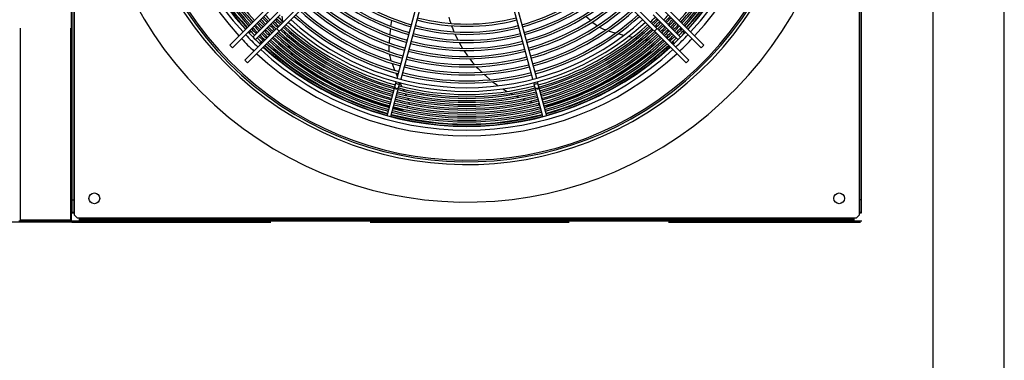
# Model space of a CAD drawing. Header units: centimetres. Extents: x -92429 to 178773, y 2337 to 428125.
# Tile 101 of 138: x 162418 to 162541, y 9349 to 9392. Entities that reach past the tile are written whole.
import ezdxf

# ---------------------------------------------------------------- set-up
doc = ezdxf.new("R2010")
doc.units = ezdxf.units.CM
doc.header["$LTSCALE"] = 50
doc.linetypes.add('DASHED', pattern=[0.75, 0.5, -0.25])
doc.layers.add('WL_rurociągi', color=1, linetype='Continuous')
doc.layers.add('WL_urządzenia', color=1, linetype='Continuous')

msp = doc.modelspace()

# ---------------------------------------------------------------- linework, layer by layer
at = {"layer": 'WL_rurociągi'}
for p, q in [((162541.27, 8844.62, 2170), (162541.27, 9737.62, 2170)), ((162532.32, 8864.81, 2170), (162532.32, 9717.44, 2170))]:
    msp.add_line(p, q, dxfattribs=at)
at = {"layer": 'WL_urządzenia', "color": 1, "linetype": 'DASHED'}
for p, q in [((162417.58, 9465.45, 2170), (162417.58, 9366.35, 2170)), ((162423.88, 9465.45, 2170), (162423.88, 9366.35, 2170)), ((162424.07, 9366.08, 2170), (162318.25, 9366.08, 2170)), ((162423.88, 9366.35, 2170), (162417.58, 9366.35, 2170)), ((162424.07, 9366.08, 2170), (162523.21, 9366.08, 2170))]:
    msp.add_line(p, q, dxfattribs=at)
at = {"layer": 'WL_urządzenia', "color": 1, "linetype": 'Continuous'}
for p, q in [((162424.02, 9366.26, 2170), (162424.02, 9465.54, 2170)), ((162424.11, 9367.23, 2170), (162424.11, 9464.57, 2170)), ((162424.39, 9367.23, 2170), (162424.39, 9464.57, 2170)), ((162523.02, 9464.57, 2170), (162523.02, 9367.23, 2170)), ((162523.3, 9464.57, 2170), (162523.3, 9367.23, 2170)), ((162424.3, 9464.48, 2170), (162424.3, 9367.33, 2170)), ((162523.12, 9367.33, 2170), (162523.12, 9464.48, 2170)), ((162467.94, 9412.37, 2170), (162443.91, 9388.34, 2170)), ((162444.24, 9388.01, 2170), (162468.21, 9411.98, 2170)), ((162479.2, 9411.98, 2170), (162503.17, 9388.01, 2170)), ((162503.5, 9388.34, 2170), (162479.47, 9412.37, 2170)), ((162469.78, 9410.4, 2170), (162445.82, 9386.44, 2170)), ((162446.14, 9386.11, 2170), (162470.17, 9410.14, 2170)), ((162477.24, 9410.14, 2170), (162501.27, 9386.11, 2170)), ((162501.6, 9386.44, 2170), (162477.63, 9410.4, 2170)), ((162464.97, 9384.18, 2170), (162468.85, 9398.68, 2170)), ((162469.3, 9398.56, 2170), (162465.41, 9384.06, 2170)), ((162482, 9384.06, 2170), (162478.11, 9398.56, 2170)), ((162478.56, 9398.68, 2170), (162482.45, 9384.18, 2170)), ((162446.83, 9389.35, 2170), (162449.95, 9392.47, 2170)), ((162450.27, 9392.14, 2170), (162447.16, 9389.03, 2170)), ((162450.45, 9391.97, 2170), (162450.53, 9391.34, 2170)), ((162471.44, 9391.83, 2170), (162471.54, 9391.5, 2170)), ((162471.54, 9391.5, 2170), (162471.69, 9391.07, 2170)), ((162489.24, 9391.42, 2170), (162488.67, 9391.94, 2170)), ((162500.25, 9389.03, 2170), (162497.14, 9392.14, 2170)), ((162500.58, 9389.35, 2170), (162497.47, 9392.47, 2170)), ((162446.9, 9390.41, 2170), (162446.75, 9390.26, 2170)), ((162449.79, 9390.41, 2170), (162450.12, 9390.08, 2170)), ((162450.65, 9390.62, 2170), (162450.67, 9390.54, 2170)), ((162464.12, 9390.22, 2170), (162464.14, 9390.4, 2170)), ((162464.17, 9390.69, 2170), (162464.28, 9391.44, 2170)), ((162471.79, 9390.78, 2170), (162471.84, 9390.64, 2170)), ((162471.84, 9390.64, 2170), (162471.9, 9390.5, 2170)), ((162471.9, 9390.5, 2170), (162472.09, 9390.02, 2170)), ((162489.61, 9391.1, 2170), (162489.46, 9391.23, 2170)), ((162489.8, 9390.95, 2170), (162489.61, 9391.1, 2170)), ((162490.05, 9390.77, 2170), (162489.8, 9390.95, 2170)), ((162490.08, 9390.75, 2170), (162490.05, 9390.77, 2170)), ((162490.62, 9390.45, 2170), (162490.35, 9390.59, 2170)), ((162490.92, 9390.32, 2170), (162490.62, 9390.45, 2170)), ((162491.13, 9390.24, 2170), (162490.92, 9390.32, 2170)), ((162497.29, 9390.08, 2170), (162497.62, 9390.41, 2170)), ((162500.66, 9390.26, 2170), (162500.51, 9390.41, 2170)), ((162446.55, 9390.06, 2170), (162446.35, 9389.85, 2170)), ((162448.06, 9388.95, 2170), (162448.21, 9389.1, 2170)), ((162450.77, 9390.08, 2170), (162450.82, 9389.87, 2170)), ((162450.82, 9389.87, 2170), (162450.86, 9389.72, 2170)), ((162450.99, 9389.24, 2170), (162451.1, 9388.87, 2170)), ((162463.98, 9388.59, 2170), (162464.04, 9389.36, 2170)), ((162464.06, 9389.64, 2170), (162464.12, 9390.22, 2170)), ((162472.22, 9389.73, 2170), (162472.25, 9389.66, 2170)), ((162472.25, 9389.66, 2170), (162472.59, 9388.97, 2170)), ((162491.15, 9390.24, 2170), (162491.13, 9390.24, 2170)), ((162491.54, 9390.11, 2170), (162491.48, 9390.13, 2170)), ((162492.38, 9389.85, 2170), (162491.54, 9390.11, 2170)), ((162493.44, 9389.56, 2170), (162492.72, 9389.75, 2170)), ((162494.52, 9389.31, 2170), (162494.02, 9389.42, 2170)), ((162495.15, 9389.18, 2170), (162494.87, 9389.23, 2170)), ((162495.78, 9389.06, 2170), (162495.51, 9389.11, 2170)), ((162495.78, 9389.06, 2170), (162495.78, 9389.06, 2170)), ((162499.2, 9389.1, 2170), (162499.35, 9388.95, 2170)), ((162501.07, 9389.85, 2170), (162500.86, 9390.06, 2170)), ((162443.91, 9388.34, 2170), (162444.24, 9388.01, 2170)), ((162447.66, 9388.54, 2170), (162447.87, 9388.75, 2170)), ((162451.27, 9388.37, 2170), (162451.41, 9387.98, 2170)), ((162463.95, 9387.86, 2170), (162463.96, 9388.1, 2170)), ((162463.97, 9387.55, 2170), (162463.95, 9387.86, 2170)), ((162463.96, 9388.1, 2170), (162463.97, 9388.3, 2170)), ((162472.74, 9388.68, 2170), (162473.17, 9387.93, 2170)), ((162496.2, 9388.99, 2170), (162496.14, 9389, 2170)), ((162496.26, 9388.98, 2170), (162496.2, 9388.99, 2170)), ((162496.4, 9388.94, 2170), (162496.26, 9388.98, 2170)), ((162496.73, 9388.72, 2170), (162496.65, 9388.79, 2170)), ((162496.8, 9388.63, 2170), (162496.73, 9388.72, 2170)), ((162496.97, 9388.24, 2170), (162496.93, 9388.38, 2170)), ((162496.98, 9388.14, 2170), (162496.97, 9388.24, 2170)), ((162499.55, 9388.75, 2170), (162499.75, 9388.54, 2170)), ((162503.17, 9388.01, 2170), (162503.5, 9388.34, 2170)), ((162451.62, 9387.46, 2170), (162451.8, 9387.05, 2170)), ((162463.97, 9387.51, 2170), (162463.97, 9387.55, 2170)), ((162464.06, 9386.91, 2170), (162464.01, 9387.21, 2170)), ((162464.15, 9386.59, 2170), (162464.06, 9386.91, 2170)), ((162464.22, 9386.37, 2170), (162464.15, 9386.59, 2170)), ((162473.35, 9387.65, 2170), (162473.81, 9386.99, 2170)), ((162473.81, 9386.99, 2170), (162473.86, 9386.91, 2170)), ((162474.07, 9386.63, 2170), (162474.44, 9386.17, 2170)), ((162493.1, 9384.84, 2170), (162495.63, 9386.58, 2170)), ((162495.63, 9386.58, 2170), (162496.64, 9387.35, 2170)), ((162496.64, 9387.35, 2170), (162496.69, 9387.4, 2170)), ((162496.69, 9387.4, 2170), (162496.82, 9387.55, 2170)), ((162496.82, 9387.55, 2170), (162496.9, 9387.7, 2170)), ((162496.9, 9387.7, 2170), (162496.92, 9387.73, 2170)), ((162445.82, 9386.44, 2170), (162446.14, 9386.11, 2170)), ((162452.07, 9386.51, 2170), (162452.08, 9386.48, 2170)), ((162452.08, 9386.48, 2170), (162452.16, 9386.35, 2170)), ((162452.16, 9386.35, 2170), (162452.29, 9386.21, 2170)), ((162452.29, 9386.21, 2170), (162452.37, 9386.15, 2170)), ((162452.37, 9386.15, 2170), (162452.92, 9385.76, 2170)), ((162452.92, 9385.76, 2170), (162455.53, 9384.11, 2170)), ((162464.22, 9386.35, 2170), (162464.22, 9386.37, 2170)), ((162464.36, 9385.97, 2170), (162464.34, 9386.03, 2170)), ((162464.67, 9385.15, 2170), (162464.36, 9385.97, 2170)), ((162474.44, 9386.17, 2170), (162474.66, 9385.9, 2170)), ((162474.9, 9385.63, 2170), (162475.12, 9385.4, 2170)), ((162475.12, 9385.4, 2170), (162475.59, 9384.93, 2170)), ((162501.27, 9386.11, 2170), (162501.6, 9386.44, 2170)), ((162455.53, 9384.11, 2170), (162458.3, 9382.69, 2170)), ((162465.01, 9384.34, 2170), (162464.81, 9384.82, 2170)), ((162475.86, 9384.67, 2170), (162476.57, 9384.05, 2170)), ((162490.39, 9383.31, 2170), (162493.1, 9384.84, 2170)), ((162463.71, 9379.47, 2170), (162464.85, 9383.73, 2170)), ((162464.15, 9379.35, 2170), (162465.29, 9383.61, 2170)), ((162465.56, 9383.13, 2170), (162465.34, 9383.59, 2170)), ((162476.57, 9384.05, 2170), (162476.64, 9383.99, 2170)), ((162476.96, 9383.74, 2170), (162477.38, 9383.42, 2170)), ((162477.38, 9383.42, 2170), (162477.65, 9383.23, 2170)), ((162478.25, 9382.84, 2170), (162478.79, 9382.52, 2170)), ((162483.26, 9379.35, 2170), (162482.12, 9383.61, 2170)), ((162482.57, 9383.73, 2170), (162483.71, 9379.47, 2170)), ((162487.57, 9382.01, 2170), (162490.39, 9383.31, 2170)), ((162458.3, 9382.69, 2170), (162461.17, 9381.5, 2170)), ((162465.85, 9382.55, 2170), (162465.72, 9382.8, 2170)), ((162466.14, 9381.99, 2170), (162466.02, 9382.23, 2170)), ((162466.15, 9381.98, 2170), (162466.14, 9381.99, 2170)), ((162466.35, 9381.61, 2170), (162466.32, 9381.66, 2170)), ((162466.38, 9381.55, 2170), (162466.35, 9381.61, 2170)), ((162479.19, 9382.3, 2170), (162479.5, 9382.14, 2170)), ((162479.93, 9381.93, 2170), (162480.13, 9381.84, 2170)), ((162480.13, 9381.84, 2170), (162480.27, 9381.78, 2170)), ((162484.66, 9380.96, 2170), (162487.57, 9382.01, 2170)), ((162461.17, 9381.5, 2170), (162464.01, 9380.59, 2170)), ((162464.45, 9380.47, 2170), (162465.33, 9380.26, 2170)), ((162466.16, 9380.47, 2170), (162466.23, 9380.54, 2170)), ((162466.23, 9380.54, 2170), (162466.32, 9380.66, 2170)), ((162466.43, 9381.42, 2170), (162466.38, 9381.55, 2170)), ((162466.43, 9380.92, 2170), (162466.46, 9381.02, 2170)), ((162466.46, 9381.02, 2170), (162466.47, 9381.13, 2170)), ((162480.73, 9381.58, 2170), (162481.09, 9381.44, 2170)), ((162481.59, 9381.27, 2170), (162481.99, 9381.14, 2170)), ((162482.53, 9380.99, 2170), (162482.84, 9380.91, 2170)), ((162483.55, 9380.75, 2170), (162483.58, 9380.75, 2170)), ((162483.58, 9380.75, 2170), (162483.73, 9380.73, 2170)), ((162483.73, 9380.73, 2170), (162483.92, 9380.74, 2170)), ((162483.92, 9380.74, 2170), (162484.02, 9380.77, 2170)), ((162484.02, 9380.77, 2170), (162484.66, 9380.96, 2170)), ((162465.33, 9380.26, 2170), (162465.4, 9380.24, 2170)), ((162465.4, 9380.24, 2170), (162465.59, 9380.23, 2170)), ((162465.59, 9380.23, 2170), (162465.77, 9380.26, 2170)), ((162465.77, 9380.26, 2170), (162465.8, 9380.27, 2170)), ((162424.11, 9368.9, 2170), (162424.3, 9368.9, 2170)), ((162424.11, 9368.9, 2170), (162424.3, 9368.9, 2170)), ((162523.3, 9368.9, 2170), (162523.12, 9368.9, 2170)), ((162424.3, 9367.33, 2170), (162424.11, 9367.33, 2170)), ((162424.39, 9367.23, 2170), (162424.11, 9367.23, 2170)), ((162424.3, 9367.33, 2170), (162424.3, 9367.23, 2170)), ((162424.39, 9366.96, 2170), (162424.39, 9367.23, 2170)), ((162424.76, 9366.59, 2170), (162424.39, 9366.96, 2170)), ((162523.02, 9366.96, 2170), (162522.65, 9366.59, 2170)), ((162523.3, 9367.23, 2170), (162523.02, 9367.23, 2170)), ((162523.02, 9367.23, 2170), (162523.02, 9366.96, 2170)), ((162523.3, 9367.33, 2170), (162523.12, 9367.33, 2170)), ((162523.12, 9367.23, 2170), (162523.12, 9367.33, 2170)), ((162523.35, 9366.21, 2170), (162417.39, 9366.21, 2170)), ((162417.44, 9366.26, 2170), (162424.02, 9366.26, 2170)), ((162425.04, 9366.59, 2170), (162424.76, 9366.59, 2170)), ((162522.37, 9366.59, 2170), (162425.04, 9366.59, 2170)), ((162425.04, 9366.31, 2170), (162425.04, 9366.59, 2170)), ((162425.04, 9366.49, 2170), (162425.13, 9366.49, 2170)), ((162425.04, 9366.31, 2170), (162522.37, 9366.31, 2170)), ((162425.13, 9366.49, 2170), (162522.28, 9366.49, 2170)), ((162425.13, 9366.31, 2170), (162425.13, 9366.49, 2170)), ((162426.71, 9366.31, 2170), (162426.71, 9366.49, 2170)), ((162520.71, 9366.31, 2170), (162520.71, 9366.49, 2170)), ((162522.28, 9366.49, 2170), (162522.28, 9366.31, 2170)), ((162522.28, 9366.49, 2170), (162522.37, 9366.49, 2170)), ((162522.37, 9366.59, 2170), (162522.37, 9366.31, 2170)), ((162522.65, 9366.59, 2170), (162522.37, 9366.59, 2170))]:
    msp.add_line(p, q, dxfattribs=at)
for points in [[(162465.1, 9382.88, 0.407676), (162464.83, 9382.76, 0.407676), (162464.65, 9383)], [(162465.24, 9383.4, 0.037253), (162465.01, 9383.45, 0.037253), (162464.79, 9383.52)], [(162482.62, 9383.52, 0.037253), (162482.4, 9383.45, 0.037253), (162482.17, 9383.4)], [(162482.76, 9383, 0.407676), (162482.59, 9382.76, 0.407676), (162482.31, 9382.88)]]:
    msp.add_lwpolyline(points, format="xyb", dxfattribs=at)
for centre in [(162426.89, 9369.09, 2170), (162426.89, 9369.09, 2170), (162520.52, 9369.09, 2170), (162520.52, 9369.09, 2170)]:
    msp.add_circle(centre, 0.672, dxfattribs=at)
for radius, start, end in [(47.28, 49.4416, 40.5584), (42.57, 47.9961, 42.0039), (42.22, 48.0205, 41.9795), (42.01, 48.0356, 41.9644), (38.96, 137.3179, 222.6821), (38.24, 137.3619, 222.6381), (37.78, 137.3909, 222.6091), (37.78, 317.3909, 42.6091), (38.24, 317.3619, 42.6381), (38.96, 317.3179, 41.7267), (37.73, 195.3519, 222.6061), (37.54, 195.3537, 222.5943), (37.48, 195.3543, 222.5904), (37.2, 195.3569, 222.5724), (36.99, 195.359, 222.5584), (36.71, 195.3617, 222.5399), (36.5, 195.3638, 222.5256), (36.22, 195.3666, 222.5065), (36.22, 317.4935, 344.6334), (36.5, 317.4744, 344.6362), (36.71, 317.4601, 344.6383), (36.99, 317.4416, 344.641), (37.2, 317.4276, 344.6431), (37.48, 317.4096, 344.6457), (37.54, 317.4057, 344.6463), (37.73, 317.3939, 344.6481), (25.94, 228.4834, 254.488), (25.94, 285.512, 311.5166), (27.23, 228.3173, 254.5124), (26.96, 228.3516, 254.5074), (26.21, 228.4464, 254.4935), (26.21, 285.5065, 311.5536), (26.96, 285.4926, 311.6484), (27.23, 285.4876, 311.6827), (29.27, 228.0861, 254.5464), (28.99, 228.1157, 254.542), (28.25, 228.1975, 254.53), (27.97, 228.2293, 254.5253), (27.97, 285.4747, 311.7707), (28.25, 285.47, 311.8025), (28.99, 285.458, 311.8843), (29.27, 285.4536, 311.9139), (31.03, 227.9109, 254.5721), (30.29, 227.9822, 254.5616), (30.01, 228.0099, 254.5576), (30.01, 285.4424, 311.9901), (30.29, 285.4384, 312.0178), (31.03, 285.4279, 312.0891), (35.52, 223.2053, 224.6262), (35.24, 223.1912, 224.6232), (35.03, 223.1802, 224.6209), (34.75, 223.1656, 224.6179), (34.26, 225.3876, 226.8607), (34.05, 225.39, 226.8723), (33.77, 225.3932, 226.8877), (32.91, 227.7448, 312.2552), (32.33, 227.794, 254.5893), (32.05, 227.8183, 254.5857), (31.31, 227.8851, 254.5759), (25.2, 255.527, 284.473), (24.92, 255.5329, 284.4671), (31.31, 285.4241, 312.1149), (32.05, 285.4143, 312.1817), (32.33, 285.4107, 312.206), (33.77, 313.1123, 314.6068), (34.05, 313.1277, 314.61), (34.26, 313.1393, 314.6124), (34.75, 315.3821, 316.8344), (35.03, 315.3791, 316.8198), (35.24, 315.3768, 316.8088), (35.52, 315.3738, 316.7947), (37.2, 223.2866, 224.6431), (36.99, 223.2768, 224.641), (36.71, 223.2637, 224.6383), (36.5, 223.2536, 224.6362), (36.22, 223.2402, 224.6334), (36.01, 223.2298, 224.6313), (35.73, 223.216, 224.6284), (36.01, 225.3687, 226.7702), (35.73, 225.3716, 226.784), (35.52, 225.3738, 226.7947), (35.24, 225.3768, 226.8088), (35.03, 225.3791, 226.8198), (34.75, 225.3821, 226.8344), (34.54, 225.3845, 226.8457), (34.54, 227.6152, 254.6155), (34.26, 227.6364, 254.6124), (34.05, 227.6529, 254.61), (33.77, 227.6748, 254.6068), (33.37, 227.7066, 312.2934), (26.21, 255.5065, 284.4935), (25.94, 255.512, 284.488), (33.77, 285.3932, 312.3252), (34.05, 285.39, 312.3471), (34.26, 285.3876, 312.3636), (34.54, 285.3845, 312.3848), (34.54, 313.1543, 314.6155), (34.75, 313.1656, 314.6179), (35.03, 313.1802, 314.6209), (35.24, 313.1912, 314.6232), (35.52, 313.2053, 314.6262), (35.73, 313.216, 314.6284), (36.01, 313.2298, 314.6313), (35.73, 315.3716, 316.784), (36.01, 315.3687, 316.7702), (36.22, 315.3666, 316.7598), (36.5, 315.3638, 316.7464), (36.71, 315.3617, 316.7363), (36.99, 315.359, 316.7232), (37.2, 315.3569, 316.7134), (38.96, 223.364, 226.636), (38.24, 223.333, 226.667), (37.78, 223.3125, 226.6875), (37.73, 223.3104, 223.5921), (37.54, 223.3021, 223.5851), (37.48, 223.2993, 224.6457), (37.48, 225.3543, 226.7007), (37.2, 225.3569, 226.7134), (36.99, 225.359, 226.7232), (36.71, 225.3617, 226.7363), (36.5, 225.3638, 226.7464), (36.22, 225.3666, 226.7598), (36.22, 227.4935, 254.6334), (36.01, 227.5082, 254.6313), (35.73, 227.5277, 254.6284), (35.52, 227.5429, 254.6262), (35.24, 227.5629, 254.6232), (35.03, 227.5785, 254.6209), (34.75, 227.5992, 254.6179), (27.23, 255.4876, 284.5124), (26.96, 255.4926, 284.5074), (34.75, 285.3821, 312.4008), (35.03, 285.3791, 312.4215), (35.24, 285.3768, 312.4371), (35.52, 285.3738, 312.4571), (35.73, 285.3716, 312.4723), (36.01, 285.3687, 312.4918), (36.22, 285.3666, 312.5065), (36.22, 313.2402, 314.6334), (36.5, 313.2536, 314.6362), (36.71, 313.2637, 314.6383), (36.99, 313.2768, 314.641), (37.2, 313.2866, 314.6431), (37.48, 313.2993, 314.6457), (37.78, 313.3125, 316.6875), (38.24, 313.333, 316.667), (37.48, 315.3543, 316.7007), (38.96, 313.364, 316.636), (37.54, 316.4149, 316.6979), (37.73, 316.4079, 316.6896), (37.73, 226.4079, 226.6896), (37.54, 226.4149, 226.6979), (37.78, 227.3909, 312.6091), (37.73, 227.3939, 254.6481), (37.54, 227.4057, 254.6463), (37.48, 227.4096, 254.6457), (37.2, 227.4276, 254.6431), (36.99, 227.4416, 254.641), (36.71, 227.4601, 254.6383), (36.5, 227.4744, 254.6362), (28.99, 255.458, 284.542), (28.25, 255.47, 284.53), (27.97, 255.4747, 284.5253), (36.5, 285.3638, 312.5256), (36.71, 285.3617, 312.5399), (36.99, 285.359, 312.5584), (37.2, 285.3569, 312.5724), (37.48, 285.3543, 312.5904), (37.54, 285.3537, 312.5943), (37.73, 285.3519, 312.6061), (37.54, 313.3021, 313.5851), (37.73, 313.3104, 313.5921), (38.96, 227.3179, 312.6821), (38.24, 227.362, 312.638), (30.29, 255.4384, 284.5616), (30.01, 255.4424, 284.5576), (29.27, 255.4536, 284.5464), (31.31, 255.4241, 284.5759), (31.03, 255.4279, 284.5721), (32.33, 255.4107, 284.5893), (32.05, 255.4143, 284.5857), (34.05, 255.39, 284.61), (33.77, 255.3932, 284.6068), (35.24, 255.3768, 284.6232), (35.03, 255.3791, 284.6209), (34.75, 255.3821, 284.6179), (34.54, 255.3845, 284.6155), (34.26, 255.3876, 284.6124), (36.71, 255.3617, 284.6383), (36.5, 255.3638, 284.6362), (36.22, 255.3666, 284.6334), (36.01, 255.3687, 284.6313), (35.73, 255.3716, 284.6284), (35.52, 255.3738, 284.6262), (37.73, 255.3519, 284.6481), (37.54, 255.3537, 284.6463), (37.48, 255.3543, 284.6457), (37.2, 255.3569, 284.6431), (36.99, 255.359, 284.641)]:
    msp.add_arc((162473.71, 9415.9, 2170), radius, start, end, dxfattribs=at)

doc.saveas('drawing.dxf')
